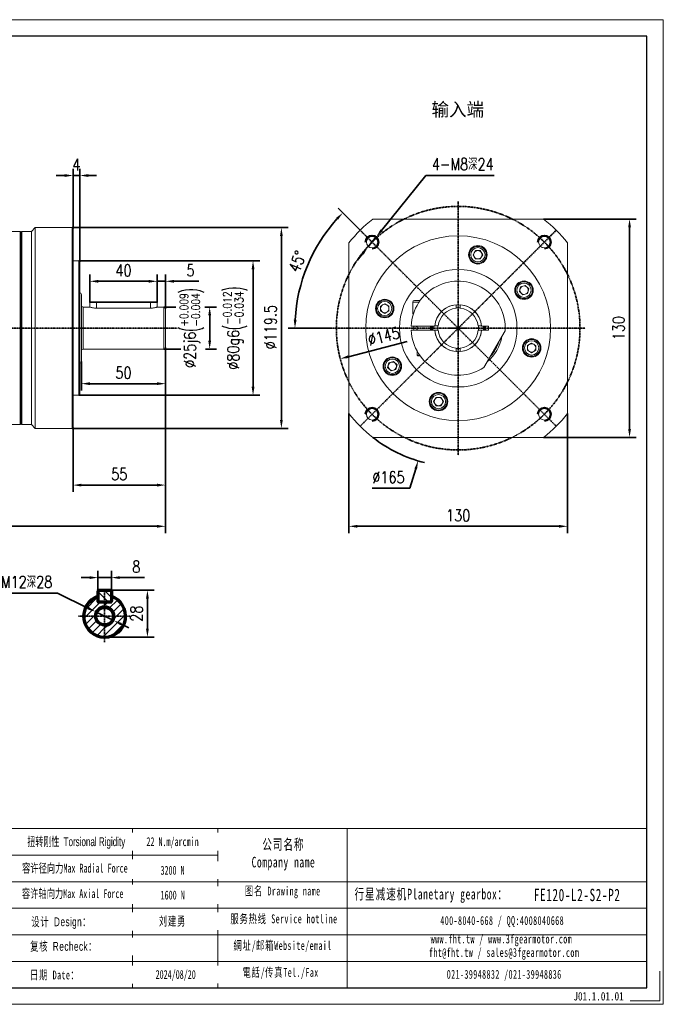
# Model space of a CAD drawing. Header units: millimetres. Extents: x 8091 to 8920, y -561 to 25.
# Tile 5 of 5: x 8537 to 8920, y -561 to 25. Entities that reach past the tile are written whole.
import ezdxf

# ---------------------------------------------------------------- set-up
doc = ezdxf.new("R2010")
doc.units = ezdxf.units.MM
doc.header["$PDSIZE"] = -5
doc.linetypes.add('CENTER', pattern=[0.6, 0.375, -0.075, 0.075, -0.075])
doc.layers.get('0').update_dxf_attribs({"lineweight": 18})
doc.layers.get('Defpoints').update_dxf_attribs({"lineweight": 18})
for name, color, linetype, lineweight in [('1轮廓实线层', 7, 'Continuous', 70), ('2细线层', 4, 'Continuous', 35), ('3中心线层', 1, 'CENTER', 35), ('5剖面线层', 2, 'Continuous', 35), ('6文字层', 3, 'Continuous', 35), ('7标注层', 4, 'Continuous', 35), ('SLD-0', 7, 'Continuous', 18)]:
    doc.layers.add(name, color=color, linetype=linetype, lineweight=lineweight)
doc.styles.add('TH_GBDIM', font='romans.shx', dxfattribs={"width": 0.8, "bigfont": 'gbcbig.shx'})
doc.styles.add('标准', font='txt', dxfattribs={"width": 0.667})
doc.styles.add('样式 1', font='txt', dxfattribs={"width": 0.8})
doc.dimstyles.new('TH_GBDIM', dxfattribs={"dimscale": 2, "dimtxt": 3.5, "dimasz": 2.5, "dimexe": 2, "dimexo": 0, "dimgap": 1.5, "dimtad": 1, "dimdec": 1, "dimdsep": 46, "dimtxsty": 'TH_GBDIM', "dimcen": 2.5, "dimclrd": 130, "dimclre": 130, "dimclrt": 3, "dimadec": 0, "dimazin": 2, "dimtfac": 0.714286, "dimtdec": 1, "dimtmove": 0, "dimatfit": 3, "dimfxl": 1, "dimtzin": 0, "dimlwd": -1, "dimlwe": -1, "dimarcsym": 0})
pattern_1 = [(45, (6304.3767, -3401.5504), (-2.245064, 2.245064), [])]

# ---------------------------------------------------------------- blocks, each defined once
blk = doc.blocks.new('*U8')
at = {"layer": '3中心线层'}
blk.add_line((-29.17, -29.17), (29.17, 29.17), dxfattribs=at)
blk = doc.blocks.new('*U7')
at = {"layer": '1轮廓实线层', "color": 0, "linetype": 'ByBlock', "lineweight": -2, "transparency": 16777216}
for p, rotation in [((2440.57, 3244.34), 90), ((2440.57, 3186), 180), ((2498.91, 3186), 270)]:
    blk.add_blockref('*U8', p, dxfattribs=dict(at, rotation=rotation))
blk.add_blockref('*U8', (2498.91, 3244.34), dxfattribs=at)
blk = doc.blocks.new('*D11')
at = {"layer": '7标注层', "color": 130}
for p, q in [((8739.81, -100.1), (8726.63, -86.92)), ((8722.65, -158.43), (8697.01, -158.43))]:
    blk.add_line(p, q, dxfattribs=at)
blk.add_arc((8798.15, -158.43), 97.14, 137.94935, 177.05065, dxfattribs=at)
at = {"layer": '7标注层', "color": 130, "lineweight": 30}
for points in [[(8726.62, -93.94), (8725.41, -92.8), (8729.46, -89.74)], [(8700.3, -153.41), (8701.97, -153.46), (8701.01, -158.43)]]:
    blk.add_solid(points, dxfattribs=at)
at = {"layer": 'Defpoints', "color": 0, "lineweight": 30}
for p in [(8739.81, -100.1), (8714.02, -109.86), (8722.65, -158.43), (8798.15, -158.43), (8873.65, -158.43)]:
    blk.add_point(p, dxfattribs=at)
at = {"layer": '7标注层', "color": 3, "insert": (8702.4, -118.77), "char_height": 7, "attachment_point": 5, "rotation": 67.5, "style": 'TH_GBDIM'}
blk.add_mtext('45%%d', dxfattribs=at)
blk = doc.blocks.new('*D12')
at = {"layer": '7标注层', "color": 130}
for p, q in [((8733.15, -209.24), (8733.15, -280.38)), ((8863.15, -209.24), (8863.15, -280.38)), ((8738.15, -276.38), (8858.15, -276.38))]:
    blk.add_line(p, q, dxfattribs=at)
at = {"layer": '7标注层', "color": 130, "lineweight": 30}
for points in [[(8738.15, -275.55), (8738.15, -277.21), (8733.15, -276.38)], [(8858.15, -277.21), (8858.15, -275.55), (8863.15, -276.38)]]:
    blk.add_solid(points, dxfattribs=at)
at = {"layer": 'Defpoints', "color": 0, "lineweight": 30}
for p in [(8733.15, -209.24), (8863.15, -209.24), (8863.15, -276.38)]:
    blk.add_point(p, dxfattribs=at)
at = {"layer": '7标注层', "color": 3, "insert": (8798.15, -269.88), "char_height": 7, "attachment_point": 5, "style": 'TH_GBDIM'}
blk.add_mtext('130', dxfattribs=at)
blk = doc.blocks.new('*D13')
at = {"layer": '7标注层', "color": 130}
for p, q in [((8848.96, -93.43), (8904.13, -93.43)), ((8900.13, -218.43), (8900.13, -98.43)), ((8848.96, -223.43), (8904.13, -223.43))]:
    blk.add_line(p, q, dxfattribs=at)
at = {"layer": '7标注层', "color": 130, "lineweight": 30}
for points in [[(8900.96, -98.43), (8899.3, -98.43), (8900.13, -93.43)], [(8899.3, -218.43), (8900.96, -218.43), (8900.13, -223.43)]]:
    blk.add_solid(points, dxfattribs=at)
at = {"layer": 'Defpoints', "color": 0, "lineweight": 30}
for p in [(8848.96, -93.43), (8900.13, -93.43), (8848.96, -223.43)]:
    blk.add_point(p, dxfattribs=at)
at = {"layer": '7标注层', "color": 3, "insert": (8893.63, -158.43), "char_height": 7, "attachment_point": 5, "rotation": 90, "style": 'TH_GBDIM'}
blk.add_mtext('130', dxfattribs=at)
blk = doc.blocks.new('*D14')
at = {"layer": '7标注层', "color": 130}
for p, q in [((8778.9, -67.54), (8752.54, -100.17)), ((8819.57, -67.54), (8778.9, -67.54)), ((8744.37, -110.28), (8749.4, -104.06)), ((8741.23, -114.17), (8738.09, -118.06))]:
    blk.add_line(p, q, dxfattribs=at)
at = {"layer": '7标注层', "color": 130, "lineweight": 30}
for points in [[(8751.89, -99.64), (8753.19, -100.69), (8749.4, -104.06)], [(8741.88, -114.69), (8740.58, -113.65), (8744.37, -110.28)]]:
    blk.add_solid(points, dxfattribs=at)
at = {"layer": 'Defpoints', "color": 0, "lineweight": 30}
for p in [(8749.4, -104.06), (8744.37, -110.28)]:
    blk.add_point(p, dxfattribs=at)
at = {"layer": '7标注层', "color": 3, "insert": (8800.87, -60.77), "char_height": 7, "attachment_point": 5, "style": 'TH_GBDIM'}
blk.add_mtext('{4-M8深24}{}{}', dxfattribs=at)
blk = doc.blocks.new('*D15')
at = {"layer": '7标注层', "color": 130}
blk.add_line((8767.79, -166.31), (8732.81, -175.39), dxfattribs=at)
at = {"layer": '7标注层', "color": 130, "lineweight": 30}
blk.add_solid([(8732.6, -174.58), (8733.02, -176.2), (8727.97, -176.64)], dxfattribs=at)
at = {"layer": 'Defpoints', "color": 0, "lineweight": 30}
for p in [(8868.33, -140.22), (8727.97, -176.64)]:
    blk.add_point(p, dxfattribs=at)
at = {"layer": '7标注层', "color": 3, "insert": (8753.84, -163.22), "char_height": 7, "attachment_point": 5, "rotation": 14.5467, "style": 'TH_GBDIM'}
blk.add_mtext('∅145', dxfattribs=at)
blk = doc.blocks.new('*D16')
at = {"layer": '7标注层', "color": 130}
for p, q in [((8798.15, -163.43), (8798.15, -153.43)), ((8793.15, -158.43), (8803.15, -158.43)), ((8772.87, -242.2), (8769.4, -253.69)), ((8746.93, -253.69), (8769.4, -253.69))]:
    blk.add_line(p, q, dxfattribs=at)
blk.add_arc((8798.15, -158.43), 82.5, 231.98772, 255.98327, dxfattribs=at)
at = {"layer": '7标注层', "color": 130, "lineweight": 30}
blk.add_solid([(8773.67, -242.44), (8772.07, -241.96), (8774.31, -237.42)], dxfattribs=at)
at = {"layer": 'Defpoints', "color": 0, "lineweight": 30}
for p in [(8821.99, -79.45), (8774.31, -237.42)]:
    blk.add_point(p, dxfattribs=at)
at = {"layer": '7标注层', "color": 3, "insert": (8756.67, -247.19), "char_height": 7, "attachment_point": 5, "style": 'TH_GBDIM'}
blk.add_mtext('{∅165}{}{}', dxfattribs=at)
blk = doc.blocks.new('*D17')
at = {"layer": '7标注层', "color": 130}
for p, q in [((8526.34, -316.27), (8559.68, -316.27)), ((8559.68, -316.27), (8577.84, -325.08)), ((8593.14, -332.49), (8582.34, -327.26)), ((8597.64, -334.67), (8602.14, -336.86))]:
    blk.add_line(p, q, dxfattribs=at)
at = {"layer": '7标注层', "color": 130, "lineweight": 30}
for points in [[(8577.48, -325.83), (8578.21, -324.33), (8582.34, -327.26)], [(8598, -333.92), (8597.28, -335.42), (8593.14, -332.49)]]:
    blk.add_solid(points, dxfattribs=at)
at = {"layer": 'Defpoints', "color": 0, "lineweight": 30}
for p in [(8582.34, -327.26), (8593.14, -332.49)]:
    blk.add_point(p, dxfattribs=at)
at = {"layer": '7标注层', "color": 3, "insert": (8541.31, -309.5), "char_height": 7, "attachment_point": 5, "style": 'TH_GBDIM'}
blk.add_mtext('{M12深28}{}{}', dxfattribs=at)
blk = doc.blocks.new('*D18')
at = {"layer": '7标注层', "color": 130}
for p, q in [((8583.74, -314.78), (8583.74, -302.92)), ((8591.74, -314.78), (8591.74, -302.92)), ((8578.74, -306.92), (8573.74, -306.92)), ((8583.74, -306.92), (8591.74, -306.92)), ((8596.74, -306.92), (8611.48, -306.92))]:
    blk.add_line(p, q, dxfattribs=at)
at = {"layer": '7标注层', "color": 130, "lineweight": 30}
for points in [[(8578.74, -307.76), (8578.74, -306.09), (8583.74, -306.92)], [(8596.74, -306.09), (8596.74, -307.76), (8591.74, -306.92)]]:
    blk.add_solid(points, dxfattribs=at)
at = {"layer": 'Defpoints', "color": 0, "lineweight": 30}
for p in [(8591.74, -306.92), (8583.74, -314.78), (8591.74, -314.78)]:
    blk.add_point(p, dxfattribs=at)
at = {"layer": '7标注层', "color": 3, "insert": (8606.61, -300.42), "char_height": 7, "attachment_point": 5, "style": 'TH_GBDIM'}
blk.add_mtext('8', dxfattribs=at)
blk = doc.blocks.new('*D19')
at = {"layer": '7标注层', "color": 130}
for p, q in [((8591.34, -314.38), (8617.2, -314.38)), ((8613.2, -319.38), (8613.2, -337.38)), ((8587.74, -342.38), (8617.2, -342.38))]:
    blk.add_line(p, q, dxfattribs=at)
at = {"layer": '7标注层', "color": 130, "lineweight": 30}
for points in [[(8614.03, -319.38), (8612.36, -319.38), (8613.2, -314.38)], [(8612.36, -337.38), (8614.03, -337.38), (8613.2, -342.38)]]:
    blk.add_solid(points, dxfattribs=at)
at = {"layer": 'Defpoints', "color": 0, "lineweight": 30}
for p in [(8591.34, -314.38), (8587.74, -342.38), (8613.2, -342.38)]:
    blk.add_point(p, dxfattribs=at)
at = {"layer": '7标注层', "color": 3, "insert": (8606.7, -328.38), "char_height": 7, "attachment_point": 5, "rotation": 90, "style": 'TH_GBDIM'}
blk.add_mtext('28', dxfattribs=at)
blk = doc.blocks.new('*D28')
at = {"layer": '7标注层', "color": 130}
for p, q in [((8622.97, -145.83), (8630.17, -145.83)), ((8647.35, -145.83), (8654.26, -145.83)), ((8650.26, -150.83), (8650.26, -165.83)), ((8622.97, -170.83), (8633.07, -170.83)), ((8647.71, -170.83), (8654.26, -170.83))]:
    blk.add_line(p, q, dxfattribs=at)
at = {"layer": '7标注层', "color": 130, "lineweight": 30}
for points in [[(8651.09, -150.83), (8649.43, -150.83), (8650.26, -145.83)], [(8649.43, -165.83), (8651.09, -165.83), (8650.26, -170.83)]]:
    blk.add_solid(points, dxfattribs=at)
at = {"layer": 'Defpoints', "color": 0, "lineweight": 30}
for p in [(8622.97, -145.83), (8622.97, -170.83), (8650.26, -170.83)]:
    blk.add_point(p, dxfattribs=at)
at = {"layer": '7标注层', "color": 3, "insert": (8639.66, -158.33), "char_height": 7, "attachment_point": 5, "rotation": 90, "style": 'TH_GBDIM'}
blk.add_mtext('{\\A1;{%%c25}{}{j6\\H0.7143x;{\\H2x;\\W0.5;(}\\S+0.009^ -0.004;{\\H2x;\\W0.5;)}}}', dxfattribs=at)
blk = doc.blocks.new('*D29')
at = {"layer": '7标注层', "color": 130}
for p, q in [((8572.47, -118.33), (8680.07, -118.33)), ((8676.07, -123.33), (8676.07, -193.33)), ((8572.47, -198.33), (8680.07, -198.33))]:
    blk.add_line(p, q, dxfattribs=at)
at = {"layer": '7标注层', "color": 130, "lineweight": 30}
for points in [[(8676.91, -123.33), (8675.24, -123.33), (8676.07, -118.33)], [(8675.24, -193.33), (8676.91, -193.33), (8676.07, -198.33)]]:
    blk.add_solid(points, dxfattribs=at)
at = {"layer": 'Defpoints', "color": 0, "lineweight": 30}
for p in [(8572.47, -118.33), (8572.47, -198.33), (8676.07, -198.33)]:
    blk.add_point(p, dxfattribs=at)
at = {"layer": '7标注层', "color": 3, "insert": (8665.47, -158.33), "char_height": 7, "attachment_point": 5, "rotation": 90, "style": 'TH_GBDIM'}
blk.add_mtext('{\\A1;{%%c80}{}{g6\\H0.7143x;{\\H2x;\\W0.5;(}\\S-0.012^ -0.034;{\\H2x;\\W0.5;)}}}', dxfattribs=at)
blk = doc.blocks.new('*D30')
at = {"layer": '7标注层', "color": 130}
for p, q in [((8578.97, -143.23), (8578.97, -126.51)), ((8618.97, -143.23), (8618.97, -126.51)), ((8583.97, -130.51), (8613.97, -130.51))]:
    blk.add_line(p, q, dxfattribs=at)
at = {"layer": '7标注层', "color": 130, "lineweight": 30}
for points in [[(8583.97, -129.67), (8583.97, -131.34), (8578.97, -130.51)], [(8613.97, -131.34), (8613.97, -129.67), (8618.97, -130.51)]]:
    blk.add_solid(points, dxfattribs=at)
at = {"layer": 'Defpoints', "color": 0, "lineweight": 30}
for p in [(8618.97, -130.51), (8578.97, -143.23), (8618.97, -143.23)]:
    blk.add_point(p, dxfattribs=at)
at = {"layer": '7标注层', "color": 3, "insert": (8598.97, -124.01), "char_height": 7, "attachment_point": 5, "style": 'TH_GBDIM'}
blk.add_mtext('40', dxfattribs=at)
blk = doc.blocks.new('*D31')
at = {"layer": '7标注层', "color": 130}
for p, q in [((8618.97, -143.23), (8618.97, -126.51)), ((8623.97, -146.83), (8623.97, -126.51)), ((8613.97, -130.51), (8608.97, -130.51)), ((8618.97, -130.51), (8623.97, -130.51)), ((8628.97, -130.51), (8643.71, -130.51))]:
    blk.add_line(p, q, dxfattribs=at)
at = {"layer": '7标注层', "color": 130, "lineweight": 30}
for points in [[(8613.97, -131.34), (8613.97, -129.67), (8618.97, -130.51)], [(8628.97, -129.67), (8628.97, -131.34), (8623.97, -130.51)]]:
    blk.add_solid(points, dxfattribs=at)
at = {"layer": 'Defpoints', "color": 0, "lineweight": 30}
for p in [(8623.97, -130.51), (8618.97, -143.23), (8623.97, -146.83)]:
    blk.add_point(p, dxfattribs=at)
at = {"layer": '7标注层', "color": 3, "insert": (8638.84, -124.01), "char_height": 7, "attachment_point": 5, "style": 'TH_GBDIM'}
blk.add_mtext('5', dxfattribs=at)
blk = doc.blocks.new('*D32')
at = {"layer": '7标注层', "color": 130}
for p, q in [((8568.97, -99.08), (8568.97, -63.54)), ((8572.97, -118.83), (8572.97, -63.54)), ((8563.97, -67.54), (8558.97, -67.54)), ((8568.97, -67.54), (8572.97, -67.54)), ((8577.97, -67.54), (8582.97, -67.54))]:
    blk.add_line(p, q, dxfattribs=at)
at = {"layer": '7标注层', "color": 130, "lineweight": 30}
for points in [[(8563.97, -68.37), (8563.97, -66.71), (8568.97, -67.54)], [(8577.97, -66.71), (8577.97, -68.37), (8572.97, -67.54)]]:
    blk.add_solid(points, dxfattribs=at)
at = {"layer": 'Defpoints', "color": 0, "lineweight": 30}
for p in [(8572.97, -67.54), (8568.97, -99.08), (8572.97, -118.83)]:
    blk.add_point(p, dxfattribs=at)
at = {"layer": '7标注层', "color": 3, "insert": (8570.97, -61.04), "char_height": 7, "attachment_point": 5, "style": 'TH_GBDIM'}
blk.add_mtext('4', dxfattribs=at)
blk = doc.blocks.new('*D33')
at = {"layer": '7标注层', "color": 130}
for p, q in [((8623.97, -169.83), (8623.97, -195.46)), ((8573.97, -178.33), (8573.97, -195.46)), ((8618.97, -191.46), (8578.97, -191.46))]:
    blk.add_line(p, q, dxfattribs=at)
at = {"layer": '7标注层', "color": 130, "lineweight": 30}
for points in [[(8578.97, -190.62), (8578.97, -192.29), (8573.97, -191.46)], [(8618.97, -192.29), (8618.97, -190.62), (8623.97, -191.46)]]:
    blk.add_solid(points, dxfattribs=at)
at = {"layer": 'Defpoints', "color": 0, "lineweight": 30}
for p in [(8623.97, -169.83), (8573.97, -178.33), (8573.97, -191.46)]:
    blk.add_point(p, dxfattribs=at)
at = {"layer": '7标注层', "color": 3, "insert": (8598.97, -184.96), "char_height": 7, "attachment_point": 5, "style": 'TH_GBDIM'}
blk.add_mtext('50', dxfattribs=at)
blk = doc.blocks.new('*D34')
at = {"layer": '7标注层', "color": 130}
for p, q in [((8623.97, -169.83), (8623.97, -255.85)), ((8568.97, -217.58), (8568.97, -255.85)), ((8618.97, -251.85), (8573.97, -251.85))]:
    blk.add_line(p, q, dxfattribs=at)
at = {"layer": '7标注层', "color": 130, "lineweight": 30}
for points in [[(8573.97, -251.02), (8573.97, -252.69), (8568.97, -251.85)], [(8618.97, -252.69), (8618.97, -251.02), (8623.97, -251.85)]]:
    blk.add_solid(points, dxfattribs=at)
at = {"layer": 'Defpoints', "color": 0, "lineweight": 30}
for p in [(8623.97, -169.83), (8568.97, -217.58), (8568.97, -251.85)]:
    blk.add_point(p, dxfattribs=at)
at = {"layer": '7标注层', "color": 3, "insert": (8596.47, -245.35), "char_height": 7, "attachment_point": 5, "style": 'TH_GBDIM'}
blk.add_mtext('55', dxfattribs=at)
blk = doc.blocks.new('*D35')
at = {"layer": '7标注层', "color": 130}
for p, q in [((8568.47, -98.58), (8696.94, -98.58)), ((8692.94, -103.58), (8692.94, -213.08)), ((8568.47, -218.08), (8696.94, -218.08))]:
    blk.add_line(p, q, dxfattribs=at)
at = {"layer": '7标注层', "color": 130, "lineweight": 30}
for points in [[(8693.78, -103.58), (8692.11, -103.58), (8692.94, -98.58)], [(8692.11, -213.08), (8693.78, -213.08), (8692.94, -218.08)]]:
    blk.add_solid(points, dxfattribs=at)
at = {"layer": 'Defpoints', "color": 0, "lineweight": 30}
for p in [(8568.47, -98.58), (8568.47, -218.08), (8692.94, -218.08)]:
    blk.add_point(p, dxfattribs=at)
at = {"layer": '7标注层', "color": 3, "insert": (8686.44, -157.81), "char_height": 7, "attachment_point": 5, "rotation": 90, "style": 'TH_GBDIM'}
blk.add_mtext('{%%c119.5}{}{}', dxfattribs=at)
blk = doc.blocks.new('*D36')
at = {"layer": '7标注层', "color": 130}
for p, q in [((8623.97, -169.83), (8623.97, -280.38)), ((8393.97, -222.93), (8393.97, -280.38)), ((8398.97, -276.38), (8618.97, -276.38))]:
    blk.add_line(p, q, dxfattribs=at)
at = {"layer": '7标注层', "color": 130, "lineweight": 30}
for points in [[(8398.97, -275.55), (8398.97, -277.21), (8393.97, -276.38)], [(8618.97, -277.21), (8618.97, -275.55), (8623.97, -276.38)]]:
    blk.add_solid(points, dxfattribs=at)
at = {"layer": 'Defpoints', "color": 0, "lineweight": 30}
for p in [(8623.97, -169.83), (8393.97, -222.93), (8623.97, -276.38)]:
    blk.add_point(p, dxfattribs=at)
at = {"layer": '7标注层', "color": 3, "insert": (8506.97, -269.88), "char_height": 7, "attachment_point": 5, "style": 'TH_GBDIM'}
blk.add_mtext('230', dxfattribs=at)

msp = doc.modelspace()

# ---------------------------------------------------------------- hatches: boundary and pattern name
at = {"layer": '5剖面线层'}
h = msp.add_hatch(dxfattribs=at)
h.set_pattern_fill('ANSI31', color=256, angle=90)
h.set_pattern_definition([(135, (6304.3767, -3401.5504), (-2.245064, -2.245064), [])])
h.paths.add_polyline_path([(8591.74, -314.78), (8591.34, -314.38), (8587.74, -314.38), (8587.74, -321.38), (8591.34, -321.38), (8591.74, -320.98)])
h.paths.add_polyline_path([(8587.74, -314.38), (8584.14, -314.38), (8583.74, -314.78), (8583.74, -320.98), (8584.14, -321.38), (8587.74, -321.38)])
h = msp.add_hatch(dxfattribs=at)
h.set_pattern_fill('ANSI31', color=256)
h.set_pattern_definition(pattern_1)
h.paths.add_polyline_path([(8591.74, -318.03), (8591.74, -320.98), (8591.74, -321.38), (8591.34, -321.38), (8587.74, -321.38), (8587.74, -323.88, -1), (8587.74, -335.88), (8587.74, -342.38, 0.84909)])
h.paths.add_polyline_path([(8600.24, -329.88), (8593.74, -329.88, -0.414214), (8587.74, -335.88), (8587.74, -342.38, 0.414214)], flags=17)
h.paths.add_polyline_path([(8587.74, -335.88), (8587.74, -335.13, -0.414214), (8582.49, -329.88), (8575.24, -329.88, 0.414214), (8587.74, -342.38)])
h.paths.add_polyline_path([(8587.74, -321.38), (8584.14, -321.38), (8583.74, -321.38), (8583.74, -320.98), (8583.74, -318.03, 0.321725), (8575.24, -329.88), (8581.74, -329.88, -0.414214), (8587.74, -323.88)])
h.paths.add_polyline_path([(8587.74, -324.63), (8587.74, -323.88, 0.414214), (8581.74, -329.88), (8582.49, -329.88, -0.414214)], flags=17)
h.paths.add_polyline_path([(8587.74, -323.88), (8587.74, -324.63, -0.414214), (8592.99, -329.88, -0.414214), (8587.74, -335.13), (8587.74, -335.88, 1)], flags=17)
h = msp.add_hatch(dxfattribs=at)
h.set_pattern_fill('ANSI31', color=256)
h.set_pattern_definition(pattern_1)
h.paths.add_polyline_path([(8587.74, -342.38), (8587.74, -335.88, 0.414214), (8593.74, -329.88), (8600.24, -329.88, -0.414214)])

# ---------------------------------------------------------------- linework, layer by layer
at = {"color": 7, "linetype": 'Continuous', "lineweight": 15}
for p, q in [((8747.34, -93.43), (8848.96, -93.43)), ((8546.47, -98.58), (8544.22, -100.83)), ((8568.47, -98.58), (8546.47, -98.58)), ((8546.47, -218.08), (8546.47, -98.58)), ((8568.97, -99.08), (8568.47, -98.58)), ((8568.47, -218.08), (8568.47, -98.58)), ((8568.97, -99.08), (8568.97, -217.58)), ((8537.47, -100.83), (8516.47, -100.83)), ((8537.97, -101.33), (8537.47, -100.83)), ((8537.47, -158.33), (8537.47, -100.83)), ((8538.47, -100.83), (8537.97, -101.33)), ((8537.97, -215.33), (8537.97, -101.33)), ((8537.97, -101.33), (8537.97, -158.33)), ((8544.22, -100.83), (8538.47, -100.83)), ((8538.47, -100.83), (8538.47, -215.83)), ((8544.22, -215.83), (8544.22, -100.83)), ((8733.15, -209.24), (8733.15, -107.63)), ((8863.15, -107.63), (8863.15, -209.24)), ((8806.98, -114.73), (8808.42, -112.23)), ((8808.42, -117.23), (8806.98, -114.73)), ((8808.42, -112.23), (8811.31, -112.23)), ((8811.31, -117.23), (8808.42, -117.23)), ((8811.31, -112.23), (8812.75, -114.73)), ((8812.75, -114.73), (8811.31, -117.23)), ((8572.47, -118.33), (8568.97, -118.33)), ((8572.97, -118.83), (8572.47, -118.33)), ((8572.47, -198.33), (8572.47, -118.33)), ((8572.97, -118.83), (8572.97, -197.83)), ((8834.55, -136.56), (8835.3, -133.77)), ((8835.3, -133.77), (8838.09, -133.02)), ((8838.09, -133.02), (8840.13, -135.06)), ((8573.97, -138.33), (8573.97, -158.33)), ((8836.59, -138.6), (8834.55, -136.56)), ((8839.38, -137.85), (8836.59, -138.6)), ((8840.13, -135.06), (8839.38, -137.85)), ((8578.97, -145.83), (8574.97, -145.83)), ((8579.37, -142.83), (8578.97, -143.23)), ((8578.97, -143.23), (8578.97, -145.83)), ((8582.97, -143.23), (8578.97, -143.23)), ((8579.37, -142.83), (8582.97, -142.83)), ((8582.97, -142.83), (8582.97, -143.23)), ((8582.97, -142.83), (8614.97, -142.83)), ((8614.97, -143.23), (8582.97, -143.23)), ((8614.97, -146.49), (8582.97, -146.49)), ((8614.97, -143.23), (8614.97, -142.83)), ((8614.97, -142.83), (8618.57, -142.83)), ((8618.97, -143.23), (8614.97, -143.23)), ((8618.97, -143.23), (8618.57, -142.83)), ((8618.97, -145.83), (8618.97, -143.23)), ((8622.97, -145.83), (8618.97, -145.83)), ((8751.94, -145.28), (8754.44, -143.84)), ((8751.94, -148.17), (8751.94, -145.28)), ((8754.44, -143.84), (8756.94, -145.28)), ((8756.94, -145.28), (8756.94, -148.17)), ((8771.15, -142.93), (8771.15, -149.93)), ((8772.15, -141.93), (8775.53, -141.93)), ((8796.9, -144.49), (8796.9, -144.99)), ((8796.9, -144.99), (8796.9, -145.92)), ((8796.9, -145.92), (8796.9, -146.5)), ((8799.4, -144.99), (8799.4, -144.49)), ((8799.4, -145.92), (8799.4, -144.99)), ((8799.4, -146.5), (8799.4, -145.92)), ((8623.97, -146.83), (8623.97, -158.33)), ((8754.44, -149.61), (8751.94, -148.17)), ((8756.94, -148.17), (8754.44, -149.61)), ((8771.47, -149.93), (8771.15, -149.93)), ((8770.68, -157.18), (8770.18, -157.18)), ((8783.7, -157.18), (8770.68, -157.18)), ((8771.65, -158.43), (8771.68, -157.18)), ((8773.65, -157.18), (8773.65, -159.68)), ((8781.65, -159.68), (8781.65, -157.18)), ((8782.4, -158.43), (8782.45, -157.18)), ((8782.95, -157.18), (8782.9, -158.43)), ((8784.21, -157.18), (8783.7, -157.18)), ((8784.72, -157.11), (8784.21, -157.11)), ((8785.64, -157.11), (8784.72, -157.11)), ((8786.22, -157.11), (8785.64, -157.11)), ((8810.66, -157.11), (8810.08, -157.11)), ((8811.59, -157.11), (8810.66, -157.11)), ((8812.09, -157.11), (8811.59, -157.11)), ((8812.6, -157.18), (8812.09, -157.18)), ((8816.15, -157.18), (8812.6, -157.18)), ((8816.15, -159.68), (8816.15, -157.18)), ((8537.47, -215.83), (8537.47, -158.33)), ((8537.97, -158.33), (8537.97, -215.33)), ((8573.97, -158.33), (8573.97, -178.33)), ((8623.97, -158.33), (8623.97, -169.83)), ((8770.18, -159.68), (8770.68, -159.68)), ((8770.68, -159.68), (8783.7, -159.68)), ((8771.68, -159.68), (8771.65, -158.43)), ((8782.45, -159.68), (8782.4, -158.43)), ((8782.9, -158.43), (8782.95, -159.68)), ((8783.64, -159.61), (8783.2, -159.61)), ((8783.7, -159.68), (8784.21, -159.68)), ((8784.2, -159.61), (8784.7, -159.61)), ((8784.7, -159.61), (8785.63, -159.61)), ((8785.63, -159.61), (8786.21, -159.61)), ((8810.09, -159.61), (8810.67, -159.61)), ((8810.67, -159.61), (8811.6, -159.61)), ((8811.6, -159.61), (8812.1, -159.61)), ((8812.09, -159.68), (8812.6, -159.68)), ((8812.6, -159.68), (8816.15, -159.68)), ((8813.1, -159.61), (8812.66, -159.61)), ((8814.07, -180.86), (8825.53, -161.01)), ((8826.11, -160.01), (8825.53, -161.01)), ((8839.36, -168.7), (8841.86, -167.26)), ((8839.36, -171.59), (8839.36, -168.7)), ((8841.86, -167.26), (8844.36, -168.7)), ((8844.36, -168.7), (8844.36, -171.59)), ((8574.97, -170.83), (8622.97, -170.83)), ((8773.65, -171.99), (8773.65, -174.53)), ((8773.65, -174.53), (8774.05, -174.93)), ((8773.65, -174.53), (8775.24, -174.53)), ((8775.53, -174.93), (8774.05, -174.93)), ((8796.9, -170.37), (8796.9, -170.95)), ((8796.9, -170.95), (8796.9, -171.88)), ((8796.9, -171.88), (8796.9, -172.38)), ((8799.4, -170.95), (8799.4, -170.37)), ((8799.4, -171.88), (8799.4, -170.95)), ((8799.4, -172.38), (8799.4, -171.88)), ((8841.86, -173.03), (8839.36, -171.59)), ((8844.36, -171.59), (8841.86, -173.03)), ((8756.17, -181.81), (8756.92, -179.02)), ((8756.92, -179.02), (8759.71, -178.27)), ((8759.71, -178.27), (8761.75, -180.31)), ((8761.75, -180.31), (8761, -183.1)), ((8814.07, -180.86), (8813.5, -181.85)), ((8758.22, -183.85), (8756.17, -181.81)), ((8761, -183.1), (8758.22, -183.85)), ((8568.97, -198.33), (8572.47, -198.33)), ((8572.47, -198.33), (8572.97, -197.83)), ((8783.55, -202.14), (8785, -199.64)), ((8785, -204.64), (8783.55, -202.14)), ((8785, -199.64), (8787.88, -199.64)), ((8787.88, -204.64), (8785, -204.64)), ((8787.88, -199.64), (8789.33, -202.14)), ((8789.33, -202.14), (8787.88, -204.64)), ((8516.47, -215.83), (8537.47, -215.83)), ((8537.47, -215.83), (8537.97, -215.33)), ((8537.97, -215.33), (8538.47, -215.83)), ((8538.47, -215.83), (8544.22, -215.83)), ((8544.22, -215.83), (8546.47, -218.08)), ((8546.47, -218.08), (8568.47, -218.08)), ((8568.47, -218.08), (8568.97, -217.58)), ((8848.96, -223.43), (8747.34, -223.43))]:
    msp.add_line(p, q, dxfattribs=at)
at = {"color": 8, "linetype": 'Continuous', "lineweight": 15}
for p, q in [((8574.97, -145.83), (8574.97, -158.33)), ((8582.97, -146.49), (8582.97, -143.23)), ((8614.97, -146.49), (8614.97, -143.23)), ((8622.97, -158.33), (8622.97, -145.83)), ((8774.83, -142.93), (8771.15, -142.93)), ((8574.97, -158.33), (8574.97, -170.83)), ((8622.97, -170.83), (8622.97, -158.33))]:
    msp.add_line(p, q, dxfattribs=at)
at = {"color": 8, "linetype": 'Continuous', "lineweight": 15, "flags": 128}
for points in [[(8781.8, -159.68), (8781.76, -158.98), (8781.8, -157.18)], [(8814.5, -157.18), (8814.55, -158.79), (8814.5, -159.68)]]:
    msp.add_lwpolyline(points, dxfattribs=at)
at = {"color": 7, "linetype": 'Continuous', "lineweight": 15, "flags": 128}
for points in [[(8813.85, -157.18), (8813.9, -158.43), (8813.85, -159.68)], [(8814.1, -159.68), (8814.15, -158.78), (8814.1, -157.18)], [(8817.38, -175.13), (8817.43, -175.09), (8817.58, -174.95)]]:
    msp.add_lwpolyline(points, dxfattribs=at)
at = {"color": 7, "linetype": 'Continuous', "lineweight": 15}
for centre, radius in [((8798.15, -158.43), 55), ((8746.89, -107.17), 3.4), ((8849.42, -107.17), 3.4), ((8809.86, -114.73), 5.5), ((8809.86, -114.73), 5), ((8809.86, -114.73), 4.25), ((8798.15, -158.43), 35), ((8837.34, -135.81), 5.5), ((8837.34, -135.81), 5), ((8837.34, -135.81), 4.25), ((8754.44, -146.72), 5.5), ((8754.44, -146.72), 5), ((8754.44, -146.72), 4.25), ((8841.86, -170.15), 5.5), ((8841.86, -170.15), 5), ((8841.86, -170.15), 4.25), ((8758.96, -181.06), 5.5), ((8758.96, -181.06), 5), ((8758.96, -181.06), 4.25), ((8786.44, -202.14), 5.5), ((8786.44, -202.14), 5), ((8786.44, -202.14), 4.25), ((8746.89, -209.7), 3.4), ((8849.42, -209.7), 3.4)]:
    msp.add_circle(centre, radius, dxfattribs=at)
for centre, radius, start, end in [((8798.15, -158.43), 82.5, 128.01228, 141.98772), ((8798.15, -158.43), 82.5, 38.01228, 51.98772), ((8809.86, -114.73), 2.5, 150, 210), ((8809.86, -114.73), 2.5, 90, 150), ((8809.86, -114.73), 2.5, 210, 270), ((8809.86, -114.73), 2.5, 30, 90), ((8809.86, -114.73), 2.5, 270, 330), ((8809.86, -114.73), 2.5, 330, 30), ((8798.15, -158.43), 28, 356.7655, 177.4413), ((8837.34, -135.81), 2.5, 105, 165), ((8837.34, -135.81), 2.5, 45, 105), ((8837.34, -135.81), 2.5, 345, 45), ((8572.97, -138.33), 1, 0, 90), ((8837.34, -135.81), 2.5, 165, 225), ((8837.34, -135.81), 2.5, 225, 285), ((8837.34, -135.81), 2.5, 285, 345), ((8574.97, -144.83), 1, 180, 270), ((8622.97, -146.83), 1, 0, 90), ((8754.44, -146.72), 2.5, 120, 180), ((8754.44, -146.72), 2.5, 60, 120), ((8754.44, -146.72), 2.5, 0, 60), ((8772.15, -142.93), 1, 90, 180), ((8798.15, -158.43), 14, 5.12252, 174.87748), ((8798.15, -158.43), 14, 95.12252, 174.56813), ((8798.15, -158.43), 12, 95.97916, 173.65937), ((8798.15, -158.43), 12.1, 84.07044, 95.92956), ((8798.15, -158.43), 14, 5.43187, 84.87748), ((8798.15, -158.43), 12, 6.34063, 84.02084), ((8754.44, -146.72), 2.5, 180, 240), ((8754.44, -146.72), 2.5, 240, 300), ((8754.44, -146.72), 2.5, 300, 0), ((8773.73, -156.41), 1, 230.5375, 265.20537), ((8798.15, -158.43), 16, 175.5192, 184.4808), ((8798.15, -158.43), 15, 174.93124, 184.49174), ((8798.15, -158.43), 12.1, 173.71199, 185.57135), ((8798.15, -158.43), 12.1, 354.42865, 6.28801), ((8798.15, -158.43), 15, 355.50826, 5.06876), ((8798.15, -158.43), 15.25, 355.29835, 4.70165), ((8798.15, -158.43), 28, 182.5587, 303.2345), ((8773.73, -160.41), 1, 94.58705, 133.28456), ((8798.15, -158.43), 14, 184.81331, 264.87748), ((8798.15, -158.43), 14, 185.12252, 354.87748), ((8798.15, -158.43), 12, 185.61792, 264.02084), ((8798.15, -158.43), 12, 275.97916, 354.38208), ((8798.15, -158.43), 14, 275.12252, 355.18669), ((8798.15, -158.43), 26.5, 310.62996, 349.37004), ((8622.97, -169.83), 1, 270, 0), ((8798.15, -158.43), 25.5, 319.6307, 341.36488), ((8841.86, -170.15), 2.5, 120, 180), ((8841.86, -170.15), 2.5, 60, 120), ((8841.86, -170.15), 2.5, 0, 60), ((8574.97, -171.83), 1, 90, 180), ((8798.15, -158.43), 12.1, 264.07044, 275.92956), ((8841.86, -170.15), 2.5, 180, 240), ((8841.86, -170.15), 2.5, 240, 300), ((8841.86, -170.15), 2.5, 300, 0), ((8572.97, -178.33), 1, 270, 0), ((8758.96, -181.06), 2.5, 165, 225), ((8758.96, -181.06), 2.5, 105, 165), ((8758.96, -181.06), 2.5, 45, 105), ((8758.96, -181.06), 2.5, 285, 345), ((8758.96, -181.06), 2.5, 345, 45), ((8758.96, -181.06), 2.5, 225, 285), ((8786.44, -202.14), 2.5, 150, 210), ((8786.44, -202.14), 2.5, 90, 150), ((8786.44, -202.14), 2.5, 210, 270), ((8786.44, -202.14), 2.5, 30, 90), ((8786.44, -202.14), 2.5, 270, 330), ((8786.44, -202.14), 2.5, 330, 30), ((8798.15, -158.43), 82.5, 218.01228, 231.98772), ((8798.15, -158.43), 82.5, 308.01228, 321.98772)]:
    msp.add_arc(centre, radius, start, end, dxfattribs=at)
for points, knots in [([(8582.97, -146.49), (8582.54, -146.48), (8581.67, -146.45), (8580.49, -146.25), (8579.58, -146.02), (8579.04, -145.85), (8579.02, -145.85), (8579.02, -145.85)], [0, 0, 0, 0, 0.207258, 0.41425, 0.62803, 0.846802, 1, 1, 1, 1]), ([(8618.93, -145.85), (8618.94, -145.84), (8619, -145.83), (8618.68, -145.93), (8617.98, -146.13), (8616.92, -146.35), (8615.84, -146.48), (8615.18, -146.49), (8614.97, -146.49)], [0, 0, 0, 0, 0.058395, 0.26223, 0.468705, 0.684177, 0.902164, 1, 1, 1, 1])]:
    msp.add_open_spline(points, degree=3, knots=knots, dxfattribs=at)
at = {"layer": '1轮廓实线层'}
for p, q in [((8584.14, -314.38), (8583.74, -314.78)), ((8583.74, -314.78), (8583.74, -320.98)), ((8584.14, -314.38), (8591.34, -314.38)), ((8591.74, -314.78), (8591.34, -314.38)), ((8591.74, -314.78), (8591.74, -320.98)), ((8583.74, -320.98), (8584.14, -321.38)), ((8583.74, -320.98), (8583.74, -321.38)), ((8583.74, -321.38), (8584.14, -321.38)), ((8584.14, -321.38), (8591.34, -321.38)), ((8591.34, -321.38), (8591.74, -320.98)), ((8591.34, -321.38), (8591.74, -321.38)), ((8591.74, -321.38), (8591.74, -320.98))]:
    msp.add_line(p, q, dxfattribs=at)
msp.add_circle((8587.74, -329.88), 5.25, dxfattribs=at)
msp.add_arc((8587.74, -329.88), 12.5, 108.66292, 71.33708, dxfattribs=at)
at = {"layer": '2细线层'}
for centre, radius in [((8746.89, -107.17), 4), ((8849.42, -107.17), 4), ((8746.89, -209.7), 4), ((8849.42, -209.7), 4), ((8587.74, -329.88), 6)]:
    msp.add_arc(centre, radius, 270, 180, dxfattribs=at)
at = {"layer": '3中心线层'}
for p, q in [((8798.15, -82.93), (8798.15, -233.93)), ((8385.62, -158.43), (8630.83, -158.43)), ((8722.65, -158.43), (8873.65, -158.43)), ((8587.74, -314.38), (8587.74, -345.38)), ((8572.24, -329.88), (8603.24, -329.88))]:
    msp.add_line(p, q, dxfattribs=at)
msp.add_circle((8798.15, -158.43), 72.5, dxfattribs=at)
at = {"layer": 'SLD-0'}
for p, q in [((8164.47, -456.35), (8910.35, -456.35)), ((8604.29, -456.35), (8604.29, -551.09)), ((8655.15, -456.35), (8655.15, -551.09)), ((8732.16, -456.35), (8732.16, -551.09)), ((8235.95, -472.16), (8655.15, -472.16)), ((8164.47, -487.97), (8910.35, -487.97)), ((8235.95, -503.78), (8910.35, -503.78)), ((8235.95, -519.58), (8910.35, -519.58)), ((8235.95, -535.39), (8910.35, -535.39))]:
    msp.add_line(p, q, dxfattribs=at)
at = {"layer": 'SLD-0', "color": 3}
msp.add_lwpolyline([(8091.24, -560.96), (8920.22, -560.96), (8920.22, 25.24), (8091.24, 25.24)], close=True, dxfattribs=at)
at = {"layer": 'SLD-0', "color": 3, "lineweight": 25}
msp.add_lwpolyline([(8140.59, -551.09), (8910.35, -551.09), (8910.35, 15.37), (8140.59, 15.37)], close=True, dxfattribs=at)
at = {"layer": 'SLD-0', "color": 3}
msp.add_lwpolyline([(8918.24, -541.23), (8918.24, -558.99), (8900.48, -558.99)], dxfattribs=at)

# ---------------------------------------------------------------- block references
at = {"layer": '1轮廓实线层'}
msp.add_blockref('*U7', (6328.41, -3373.61), dxfattribs=at)

# ---------------------------------------------------------------- texts
at = {"layer": '6文字层', "insert": (8782.31, -24.19), "char_height": 8, "attachment_point": 1}
msp.add_mtext_dynamic_manual_height_columns('输入端', width=44.0034, gutter_width=25, heights=[0], dxfattribs=at)
at = {"layer": '6文字层', "insert": (8866.72, -553.68), "char_height": 5, "width": 43.3044, "attachment_point": 1, "style": '样式 1'}
msp.add_mtext('J01.1.01.01', dxfattribs=at)
at = {"layer": 'SLD-0', "color": 1, "attachment_point": 2, "style": '标准'}
for s, insert, char_height, width in [('\\T1.1;公司名称\\PCompany name', (8694.14, -462.6), 6.323, 81.8626), ('\\T1.1;图名 Drawing name', (8693.71, -490.88), 5.2691, 67.3853), ('\\T1.1;  行星减速机Planetary gearbox：', (8778.94, -492.18), 6.323, 99.4453), ('\\T1.1;\\pxt5;FE120-L2-S2-P2', (8868.97, -492.16), 7.3768, 67.3928), ('\\T1.1;服务热线 Service hotline', (8694.46, -507.45), 5.2691, 75.0737), ('\\T1.1;400-8040-668 / QQ:4008040668', (8824.34, -508.46), 5.2691, 153.413), ('\\T1.1;www.fht.tw / www.3fgearmotor.com ', (8823.86, -519.43), 5.2691, 153.5857), ('\\T1.1;網址/邮箱Website/email', (8693.64, -523.33), 5.2691, 78.1447), ('\\T1.1;\\pxt12;fht@fht.tw / sales@3fgearmotor.com ', (8825.46, -527.46), 5.2691, 153.5857), ('\\T1.1;電話/传真Tel./Fax', (8692.46, -539.33), 5.2691, 79.0845), ('\\T1.1;021-39948832 /021-39948836 ', (8825.52, -540.48), 5.2691, 117.2743)]:
    msp.add_mtext(s, dxfattribs=dict(at, insert=insert, char_height=char_height, width=width))

# ---------------------------------------------------------------- dimensions: what is measured, and where the dimension line sits
at = {"layer": '7标注层'}
for base, p1, p2, picture, middle in [((8572.97, -67.54), (8568.97, -99.08), (8572.97, -118.83), '*D32', (8570.97, -67.54)), ((8623.97, -276.38), (8393.97, -222.93), (8623.97, -169.83), '*D36', (8506.97, -276.38)), ((8568.97, -251.85), (8623.97, -169.83), (8568.97, -217.58), '*D34', (8596.47, -251.85)), ((8863.15, -276.38), (8733.15, -209.24), (8863.15, -209.24), '*D12', (8798.15, -276.38))]:
    dim = msp.add_linear_dim(base=base, p1=p1, p2=p2, dimstyle='TH_GBDIM', dxfattribs=at)
    dim.commit()
    dim.dimension.update_dxf_attribs({"geometry": picture, "text_midpoint": middle, "dimtype": 160})
for p1, p2, text, picture, middle in [((8744.37, -110.28), (8749.4, -104.06), '{4-M8深24}{}{}', '*D14', (8800.87, -67.54)), ((8593.14, -332.49), (8582.34, -327.26), '{M12深28}{}{}', '*D17', (8541.31, -316.27))]:
    dim = msp.add_diameter_dim_2p(p1=p1, p2=p2, text=text, dimstyle='TH_GBDIM', override={"dimgap": 1.5, "dimtad": 1, "dimtih": 0, "dimtoh": 1, "dimdec": 1, "dimlfac": 1, "dimse1": 0, "dimse2": 0, "dimsd1": 0, "dimsd2": 0, "dimtix": 0, "dimtofl": 1, "dimatfit": 3}, dxfattribs=at)
    dim.commit()
    dim.dimension.update_dxf_attribs({"geometry": picture, "text_midpoint": middle, "dimtype": 163})
dim = msp.add_diameter_dim_2p(p1=(8821.99, -79.45), p2=(8774.31, -237.42), text='{<>}{}{}', dimstyle='TH_GBDIM', override={"dimtih": 1, "dimtoh": 1, "dimtofl": 0}, dxfattribs=at)
dim.commit()
dim.dimension.update_dxf_attribs({"geometry": '*D16', "text_midpoint": (8756.67, -247.19)})
dim = msp.add_angular_dim_2l(base=(8714.02, -109.86), line1=((8722.65, -158.43), (8873.65, -158.43)), line2=((8798.15, -158.43), (8739.81, -100.1)), dimstyle='TH_GBDIM', dxfattribs=at)
dim.commit()
dim.dimension.update_dxf_attribs({"geometry": '*D11', "text_midpoint": (8702.4, -118.77)})
dim = msp.add_linear_dim(base=(8900.13, -93.43), p1=(8848.96, -223.43), p2=(8848.96, -93.43), angle=90, dimstyle='TH_GBDIM', dxfattribs=at)
dim.commit()
dim.dimension.update_dxf_attribs({"geometry": '*D13', "text_midpoint": (8900.13, -158.43), "dimtype": 160})
dim = msp.add_linear_dim(base=(8692.94, -218.08), p1=(8568.47, -98.58), p2=(8568.47, -218.08), angle=90, text='{%%c<>}{}{}', dimstyle='TH_GBDIM', dxfattribs=at)
dim.commit()
dim.dimension.update_dxf_attribs({"geometry": '*D35', "text_midpoint": (8692.94, -157.81), "dimtype": 160})
for base, p1, p2, text, override, picture, middle in [((8676.07, -198.33), (8572.47, -118.33), (8572.47, -198.33), '{\\A1;{%%c<>}{}{g6\\H0.7143x;{\\H2x;\\W0.5;(}\\S-0.012^ -0.034;{\\H2x;\\W0.5;)}}}', {"dimtp": -0.012, "dimtm": 0.034, "dimtdec": 3, "dimtzin": 8}, '*D29', (8676.07, -158.33)), ((8650.26, -170.83), (8622.97, -145.83), (8622.97, -170.83), '{\\A1;{%%c<>}{}{j6\\H0.7143x;{\\H2x;\\W0.5;(}\\S+0.009^ -0.004;{\\H2x;\\W0.5;)}}}', {"dimtp": 0.009, "dimtm": 0.004, "dimtdec": 3, "dimtzin": 8}, '*D28', (8650.26, -158.33))]:
    dim = msp.add_linear_dim(base=base, p1=p1, p2=p2, angle=90, text=text, dimstyle='TH_GBDIM', override=override, dxfattribs=at)
    dim.commit()
    dim.dimension.update_dxf_attribs({"geometry": picture, "text_midpoint": middle, "dimtype": 160})
for base, p1, p2, picture, middle in [((8618.97, -130.51), (8578.97, -143.23), (8618.97, -143.23), '*D30', (8598.97, -124.01)), ((8623.97, -130.51), (8618.97, -143.23), (8623.97, -146.83), '*D31', (8638.84, -124.01)), ((8573.97, -191.46), (8623.97, -169.83), (8573.97, -178.33), '*D33', (8598.97, -184.96)), ((8591.74, -306.92), (8583.74, -314.78), (8591.74, -314.78), '*D18', (8606.61, -300.42))]:
    dim = msp.add_linear_dim(base=base, p1=p1, p2=p2, dimstyle='TH_GBDIM', dxfattribs=at)
    dim.commit()
    dim.dimension.update_dxf_attribs({"geometry": picture, "text_midpoint": middle})
dim = msp.add_diameter_dim_2p(p1=(8868.33, -140.22), p2=(8727.97, -176.64), dimstyle='TH_GBDIM', dxfattribs=at)
dim.commit()
dim.dimension.update_dxf_attribs({"geometry": '*D15', "text_midpoint": (8755.47, -169.51), "dimtype": 163})
dim = msp.add_linear_dim(base=(8613.2, -342.38), p1=(8591.34, -314.38), p2=(8587.74, -342.38), angle=90, dimstyle='TH_GBDIM', dxfattribs=at)
dim.commit()
dim.dimension.update_dxf_attribs({"geometry": '*D19', "text_midpoint": (8606.7, -328.38)})

# ---------------------------------------------------------------- next in the draw order: texts
at = {"layer": 'SLD-0', "color": 1, "char_height": 5.2691, "width": 156.2956, "attachment_point": 2, "style": '标准', "bg_fill": 2}
for s, insert in [('22 N.m/arcmin', (8628.16, -461.49)), ('{\\f宋体|b0|i0|c134|p2;容许径向力Max Radial Force}', (8570.04, -477.29)), ('{\\f宋体|b0|i0|c134|p2;容许轴向力Max Axial Force}', (8568.73, -492.44)), ('{\\fSimSun|b0|i0|c134|p2;\\T1.1;设计 \\fArial|b0|i0|c0|p34;Design\\fSimSun|b0|i0|c134|p2;：}', (8561.96, -509.2)), ('{\\fSimSun|b0|i0|c134|p2;\\T1.1;复核 \\fArial|b0|i0|c0|p34;Recheck\\fSimSun|b0|i0|c134|p2;：}', (8563.37, -523.83)), ('{\\T1.1;日期 Date：}', (8558.04, -540.86))]:
    msp.add_mtext(s, dxfattribs=dict(at, insert=insert))

# ---------------------------------------------------------------- next in the draw order: texts
at = {"layer": 'SLD-0', "color": 1, "width": 156.2956, "attachment_point": 2, "style": '标准', "bg_fill": 2}
for s, insert, char_height in [('{\\f宋体|b0|i0|c134|p2;\\W0.65;扭转刚性 \\fArial|b0|i0|c0|p34;Torsional Rigidity}', (8570.86, -461.52), 5.2691), ('{\\fSimSun|b1|i0|c134|p2;3200 N}', (8628.17, -478.54), 5.2691), ('{\\fSimSun|b1|i0|c134|p2;1600 N}', (8628.23, -493.29), 5.2691), ('{\\fSimSun|b0|i0|c134|p2;\\T1.1;刘建勇 }', (8628.12, -508.85), 5.2691), ('2024/08/20', (8630.04, -540.56), 5.269)]:
    msp.add_mtext(s, dxfattribs=dict(at, insert=insert, char_height=char_height))

doc.saveas('drawing.dxf')
